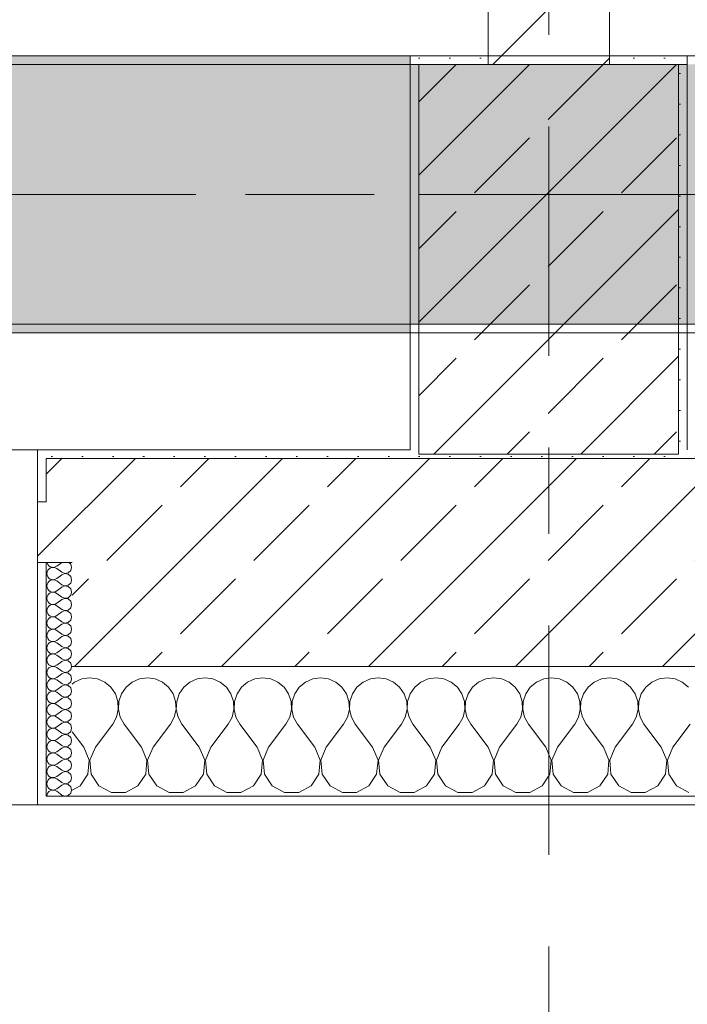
# Model space of a CAD drawing. Header units: metres. Extents: x -3.6 to 84.5, y -11 to 16.8.
# Tile 128 of 225: x 35.9 to 36.7, y -0.4 to 0.8. Entities that reach past the tile are written whole.
import ezdxf

# ---------------------------------------------------------------- set-up
doc = ezdxf.new("R2010")
doc.units = ezdxf.units.M
doc.header["$MEASUREMENT"] = 0
for name, pattern in [('Achse', [0.2, 0.1, -0.05, 0, -0.05]), ('Strichlinie doppelt', [0.546806, 0.264583, -0.105833, 0.070556, -0.105833]), ('Wipeout_Contour', [1, 0, -1])]:
    doc.linetypes.add(name, pattern=pattern)
for name, color, linetype in [('451 - Universal.Achsen Raster', 7, 'Continuous'), ('604 - Struktur.Wand Aussen', 7, 'Continuous'), ('605 - Struktur.Wand Innen', 7, 'Continuous'), ('607 - Struktur.Stütze', 7, 'Continuous'), ('608 - Struktur.Träger', 7, 'Continuous')]:
    doc.layers.add(name, color=color, linetype=linetype)
pattern_1 = [(45, (0, 0), (-0.08485281, 0.08485281), []), (45, (-0.04243, 0.04243), (-0.08485281, 0.08485281), [0.09, -0.03])]
pattern_2 = [(45, (0, 0), (-0.01767767, 0.01767767), [0, -0.025])]
pattern_3 = [(0, (0, 0), (0, 0.08660254), [0, -0.05]), (0, (0.025, 0.0433), (0, 0.08660254), [0, -0.05])]

# ---------------------------------------------------------------- blocks, each defined once
blk = doc.blocks.new('*X89')
at = {"layer": '604 - Struktur.Wand Aussen', "color": 7, "linetype": 'Continuous', "lineweight": 5}
for p, q in [((35.9909, -0.0096), (35.9825, -0.0133)), ((36, -0.0083), (35.9909, -0.0096)), ((36.0091, -0.0096), (36, -0.0083)), ((36.0175, -0.0133), (36.0091, -0.0096)), ((36.0576, -0.0096), (36.0491, -0.0133)), ((36.0667, -0.0083), (36.0576, -0.0096)), ((36.0758, -0.0096), (36.0667, -0.0083)), ((36.0842, -0.0133), (36.0758, -0.0096)), ((36.1242, -0.0096), (36.1158, -0.0133)), ((36.1333, -0.0083), (36.1242, -0.0096)), ((36.1424, -0.0096), (36.1333, -0.0083)), ((36.1509, -0.0133), (36.1424, -0.0096)), ((36.1909, -0.0096), (36.1825, -0.0133)), ((36.2, -0.0083), (36.1909, -0.0096)), ((36.2091, -0.0096), (36.2, -0.0083)), ((36.2175, -0.0133), (36.2091, -0.0096)), ((36.2576, -0.0096), (36.2491, -0.0133)), ((36.2667, -0.0083), (36.2576, -0.0096)), ((36.2758, -0.0096), (36.2667, -0.0083)), ((36.2842, -0.0133), (36.2758, -0.0096)), ((36.3242, -0.0096), (36.3158, -0.0133)), ((36.3333, -0.0083), (36.3242, -0.0096)), ((36.3424, -0.0096), (36.3333, -0.0083)), ((36.3509, -0.0133), (36.3424, -0.0096)), ((36.3909, -0.0096), (36.3825, -0.0133)), ((36.4, -0.0083), (36.3909, -0.0096)), ((36.4091, -0.0096), (36.4, -0.0083)), ((36.4175, -0.0133), (36.4091, -0.0096)), ((36.4576, -0.0096), (36.4491, -0.0133)), ((36.4667, -0.0083), (36.4576, -0.0096)), ((36.4758, -0.0096), (36.4667, -0.0083)), ((36.4842, -0.0133), (36.4758, -0.0096)), ((36.5242, -0.0096), (36.5158, -0.0133)), ((36.5333, -0.0083), (36.5242, -0.0096)), ((36.5424, -0.0096), (36.5333, -0.0083)), ((36.5509, -0.0133), (36.5424, -0.0096)), ((36.5909, -0.0096), (36.5825, -0.0133)), ((36.6, -0.0083), (36.5909, -0.0096)), ((36.6091, -0.0096), (36.6, -0.0083)), ((36.6175, -0.0133), (36.6091, -0.0096)), ((36.6576, -0.0096), (36.6491, -0.0133)), ((36.6667, -0.0083), (36.6576, -0.0096)), ((36.6758, -0.0096), (36.6667, -0.0083)), ((36.6842, -0.0133), (36.6758, -0.0096)), ((35.9825, -0.0133), (35.98, -0.0154)), ((36.0246, -0.0192), (36.0175, -0.0133)), ((36.0298, -0.0268), (36.0246, -0.0192)), ((36.0421, -0.0192), (36.0369, -0.0268)), ((36.0491, -0.0133), (36.0421, -0.0192)), ((36.0913, -0.0192), (36.0842, -0.0133)), ((36.0965, -0.0268), (36.0913, -0.0192)), ((36.1087, -0.0192), (36.1035, -0.0268)), ((36.1158, -0.0133), (36.1087, -0.0192)), ((36.1579, -0.0192), (36.1509, -0.0133)), ((36.1631, -0.0268), (36.1579, -0.0192)), ((36.1754, -0.0192), (36.1702, -0.0268)), ((36.1825, -0.0133), (36.1754, -0.0192)), ((36.2246, -0.0192), (36.2175, -0.0133)), ((36.2298, -0.0268), (36.2246, -0.0192)), ((36.2421, -0.0192), (36.2369, -0.0268)), ((36.2491, -0.0133), (36.2421, -0.0192)), ((36.2913, -0.0192), (36.2842, -0.0133)), ((36.2965, -0.0268), (36.2913, -0.0192)), ((36.3087, -0.0192), (36.3035, -0.0268)), ((36.3158, -0.0133), (36.3087, -0.0192)), ((36.3579, -0.0192), (36.3509, -0.0133)), ((36.3631, -0.0268), (36.3579, -0.0192)), ((36.3754, -0.0192), (36.3702, -0.0268)), ((36.3825, -0.0133), (36.3754, -0.0192)), ((36.4246, -0.0192), (36.4175, -0.0133)), ((36.4298, -0.0268), (36.4246, -0.0192)), ((36.4421, -0.0192), (36.4369, -0.0268)), ((36.4491, -0.0133), (36.4421, -0.0192)), ((36.4913, -0.0192), (36.4842, -0.0133)), ((36.4965, -0.0268), (36.4913, -0.0192)), ((36.5087, -0.0192), (36.5035, -0.0268)), ((36.5158, -0.0133), (36.5087, -0.0192)), ((36.5579, -0.0192), (36.5509, -0.0133)), ((36.5631, -0.0268), (36.5579, -0.0192)), ((36.5754, -0.0192), (36.5702, -0.0268)), ((36.5825, -0.0133), (36.5754, -0.0192)), ((36.6246, -0.0192), (36.6175, -0.0133)), ((36.6298, -0.0268), (36.6246, -0.0192)), ((36.6421, -0.0192), (36.6369, -0.0268)), ((36.6491, -0.0133), (36.6421, -0.0192)), ((36.6913, -0.0192), (36.6842, -0.0133)), ((36.0328, -0.0355), (36.0298, -0.0268)), ((36.0369, -0.0268), (36.0339, -0.0355)), ((36.0994, -0.0355), (36.0965, -0.0268)), ((36.1035, -0.0268), (36.1006, -0.0355)), ((36.1661, -0.0355), (36.1631, -0.0268)), ((36.1702, -0.0268), (36.1672, -0.0355)), ((36.2328, -0.0355), (36.2298, -0.0268)), ((36.2369, -0.0268), (36.2339, -0.0355)), ((36.2994, -0.0355), (36.2965, -0.0268)), ((36.3035, -0.0268), (36.3006, -0.0355)), ((36.3661, -0.0355), (36.3631, -0.0268)), ((36.3702, -0.0268), (36.3672, -0.0355)), ((36.4328, -0.0355), (36.4298, -0.0268)), ((36.4369, -0.0268), (36.4339, -0.0355)), ((36.4994, -0.0355), (36.4965, -0.0268)), ((36.5035, -0.0268), (36.5006, -0.0355)), ((36.5661, -0.0355), (36.5631, -0.0268)), ((36.5702, -0.0268), (36.5672, -0.0355)), ((36.6328, -0.0355), (36.6298, -0.0268)), ((36.6369, -0.0268), (36.6339, -0.0355)), ((36.0311, -0.0536), (36.0332, -0.0447)), ((36.0332, -0.0447), (36.0328, -0.0355)), ((36.0339, -0.0355), (36.0335, -0.0447)), ((36.0335, -0.0447), (36.0355, -0.0536)), ((36.0978, -0.0536), (36.0999, -0.0447)), ((36.0999, -0.0447), (36.0994, -0.0355)), ((36.1006, -0.0355), (36.1001, -0.0447)), ((36.1001, -0.0447), (36.1022, -0.0536)), ((36.1645, -0.0536), (36.1665, -0.0447)), ((36.1665, -0.0447), (36.1661, -0.0355)), ((36.1672, -0.0355), (36.1668, -0.0447)), ((36.1668, -0.0447), (36.1689, -0.0536)), ((36.2311, -0.0536), (36.2332, -0.0447)), ((36.2332, -0.0447), (36.2328, -0.0355)), ((36.2339, -0.0355), (36.2335, -0.0447)), ((36.2335, -0.0447), (36.2355, -0.0536)), ((36.2978, -0.0536), (36.2999, -0.0447)), ((36.2999, -0.0447), (36.2994, -0.0355)), ((36.3006, -0.0355), (36.3001, -0.0447)), ((36.3001, -0.0447), (36.3022, -0.0536)), ((36.3645, -0.0536), (36.3665, -0.0447)), ((36.3665, -0.0447), (36.3661, -0.0355)), ((36.3672, -0.0355), (36.3668, -0.0447)), ((36.3668, -0.0447), (36.3689, -0.0536)), ((36.4311, -0.0536), (36.4332, -0.0447)), ((36.4332, -0.0447), (36.4328, -0.0355)), ((36.4339, -0.0355), (36.4335, -0.0447)), ((36.4335, -0.0447), (36.4355, -0.0536)), ((36.4978, -0.0536), (36.4999, -0.0447)), ((36.4999, -0.0447), (36.4994, -0.0355)), ((36.5006, -0.0355), (36.5001, -0.0447)), ((36.5001, -0.0447), (36.5022, -0.0536)), ((36.5645, -0.0536), (36.5665, -0.0447)), ((36.5665, -0.0447), (36.5661, -0.0355)), ((36.5672, -0.0355), (36.5668, -0.0447)), ((36.5668, -0.0447), (36.5689, -0.0536)), ((36.6311, -0.0536), (36.6332, -0.0447)), ((36.6332, -0.0447), (36.6328, -0.0355)), ((36.6339, -0.0355), (36.6335, -0.0447)), ((36.6335, -0.0447), (36.6355, -0.0536)), ((36.0267, -0.0617), (36.0311, -0.0536)), ((36.0355, -0.0536), (36.04, -0.0617)), ((36.0933, -0.0617), (36.0978, -0.0536)), ((36.1022, -0.0536), (36.1067, -0.0617)), ((36.16, -0.0617), (36.1645, -0.0536)), ((36.1689, -0.0536), (36.1733, -0.0617)), ((36.2267, -0.0617), (36.2311, -0.0536)), ((36.2355, -0.0536), (36.24, -0.0617)), ((36.2933, -0.0617), (36.2978, -0.0536)), ((36.3022, -0.0536), (36.3067, -0.0617)), ((36.36, -0.0617), (36.3645, -0.0536)), ((36.3689, -0.0536), (36.3733, -0.0617)), ((36.4267, -0.0617), (36.4311, -0.0536)), ((36.4355, -0.0536), (36.44, -0.0617)), ((36.4933, -0.0617), (36.4978, -0.0536)), ((36.5022, -0.0536), (36.5067, -0.0617)), ((36.56, -0.0617), (36.5645, -0.0536)), ((36.5689, -0.0536), (36.5733, -0.0617)), ((36.6267, -0.0617), (36.6311, -0.0536)), ((36.6355, -0.0536), (36.64, -0.0617)), ((36.0067, -0.0883), (36.0267, -0.0617)), ((36.06, -0.0883), (36.04, -0.0617)), ((36.0733, -0.0883), (36.0933, -0.0617)), ((36.1267, -0.0883), (36.1067, -0.0617)), ((36.14, -0.0883), (36.16, -0.0617)), ((36.1933, -0.0883), (36.1733, -0.0617)), ((36.2067, -0.0883), (36.2267, -0.0617)), ((36.26, -0.0883), (36.24, -0.0617)), ((36.2733, -0.0883), (36.2933, -0.0617)), ((36.3267, -0.0883), (36.3067, -0.0617)), ((36.34, -0.0883), (36.36, -0.0617)), ((36.3933, -0.0883), (36.3733, -0.0617)), ((36.4067, -0.0883), (36.4267, -0.0617)), ((36.46, -0.0883), (36.44, -0.0617)), ((36.4733, -0.0883), (36.4933, -0.0617)), ((36.5267, -0.0883), (36.5067, -0.0617)), ((36.54, -0.0883), (36.56, -0.0617)), ((36.5933, -0.0883), (36.5733, -0.0617)), ((36.6067, -0.0883), (36.6267, -0.0617)), ((36.66, -0.0883), (36.64, -0.0617)), ((36.6733, -0.0883), (36.6933, -0.0617)), ((35.9933, -0.0883), (35.98, -0.0706)), ((35.9996, -0.1033), (35.9933, -0.0883)), ((36.0067, -0.0883), (36.0004, -0.1033)), ((36.0663, -0.1033), (36.06, -0.0883)), ((36.0733, -0.0883), (36.067, -0.1033)), ((36.133, -0.1033), (36.1267, -0.0883)), ((36.14, -0.0883), (36.1337, -0.1033)), ((36.1996, -0.1033), (36.1933, -0.0883)), ((36.2067, -0.0883), (36.2004, -0.1033)), ((36.2663, -0.1033), (36.26, -0.0883)), ((36.2733, -0.0883), (36.267, -0.1033)), ((36.333, -0.1033), (36.3267, -0.0883)), ((36.34, -0.0883), (36.3337, -0.1033)), ((36.3996, -0.1033), (36.3933, -0.0883)), ((36.4067, -0.0883), (36.4004, -0.1033)), ((36.4663, -0.1033), (36.46, -0.0883)), ((36.4733, -0.0883), (36.467, -0.1033)), ((36.533, -0.1033), (36.5267, -0.0883)), ((36.54, -0.0883), (36.5337, -0.1033)), ((36.5996, -0.1033), (36.5933, -0.0883)), ((36.6067, -0.0883), (36.6004, -0.1033)), ((36.6663, -0.1033), (36.66, -0.0883)), ((36.6733, -0.0883), (36.667, -0.1033)), ((35.9981, -0.1195), (35.9996, -0.1033)), ((36.0004, -0.1033), (36.0019, -0.1195)), ((36.0648, -0.1195), (36.0663, -0.1033)), ((36.067, -0.1033), (36.0686, -0.1195)), ((36.1314, -0.1195), (36.133, -0.1033)), ((36.1337, -0.1033), (36.1352, -0.1195)), ((36.1981, -0.1195), (36.1996, -0.1033)), ((36.2004, -0.1033), (36.2019, -0.1195)), ((36.2648, -0.1195), (36.2663, -0.1033)), ((36.267, -0.1033), (36.2686, -0.1195)), ((36.3314, -0.1195), (36.333, -0.1033)), ((36.3337, -0.1033), (36.3352, -0.1195)), ((36.3981, -0.1195), (36.3996, -0.1033)), ((36.4004, -0.1033), (36.4019, -0.1195)), ((36.4648, -0.1195), (36.4663, -0.1033)), ((36.467, -0.1033), (36.4686, -0.1195)), ((36.5314, -0.1195), (36.533, -0.1033)), ((36.5337, -0.1033), (36.5352, -0.1195)), ((36.5981, -0.1195), (36.5996, -0.1033)), ((36.6004, -0.1033), (36.6019, -0.1195)), ((36.6648, -0.1195), (36.6663, -0.1033)), ((36.667, -0.1033), (36.6686, -0.1195)), ((35.9891, -0.133), (35.9981, -0.1195)), ((36.0019, -0.1195), (36.0109, -0.133)), ((36.0558, -0.133), (36.0648, -0.1195)), ((36.0686, -0.1195), (36.0776, -0.133)), ((36.1224, -0.133), (36.1314, -0.1195)), ((36.1352, -0.1195), (36.1442, -0.133)), ((36.1891, -0.133), (36.1981, -0.1195)), ((36.2019, -0.1195), (36.2109, -0.133)), ((36.2558, -0.133), (36.2648, -0.1195)), ((36.2686, -0.1195), (36.2776, -0.133)), ((36.3224, -0.133), (36.3314, -0.1195)), ((36.3352, -0.1195), (36.3442, -0.133)), ((36.3891, -0.133), (36.3981, -0.1195)), ((36.4019, -0.1195), (36.4109, -0.133)), ((36.4558, -0.133), (36.4648, -0.1195)), ((36.4686, -0.1195), (36.4776, -0.133)), ((36.5224, -0.133), (36.5314, -0.1195)), ((36.5352, -0.1195), (36.5442, -0.133)), ((36.5891, -0.133), (36.5981, -0.1195)), ((36.6019, -0.1195), (36.6109, -0.133)), ((36.6558, -0.133), (36.6648, -0.1195)), ((36.6686, -0.1195), (36.6776, -0.133)), ((35.98, -0.1379), (35.9891, -0.133)), ((36.0109, -0.133), (36.0252, -0.1407)), ((36.0415, -0.1407), (36.0558, -0.133)), ((36.0776, -0.133), (36.0919, -0.1407)), ((36.1081, -0.1407), (36.1224, -0.133)), ((36.1442, -0.133), (36.1585, -0.1407)), ((36.1748, -0.1407), (36.1891, -0.133)), ((36.2109, -0.133), (36.2252, -0.1407)), ((36.2415, -0.1407), (36.2558, -0.133)), ((36.2776, -0.133), (36.2919, -0.1407)), ((36.3081, -0.1407), (36.3224, -0.133)), ((36.3442, -0.133), (36.3585, -0.1407)), ((36.3748, -0.1407), (36.3891, -0.133)), ((36.4109, -0.133), (36.4252, -0.1407)), ((36.4415, -0.1407), (36.4558, -0.133)), ((36.4776, -0.133), (36.4919, -0.1407)), ((36.5081, -0.1407), (36.5224, -0.133)), ((36.5442, -0.133), (36.5585, -0.1407)), ((36.5748, -0.1407), (36.5891, -0.133)), ((36.6109, -0.133), (36.6252, -0.1407)), ((36.6415, -0.1407), (36.6558, -0.133)), ((36.6776, -0.133), (36.6919, -0.1407)), ((36.0252, -0.1407), (36.0415, -0.1407)), ((36.0919, -0.1407), (36.1081, -0.1407)), ((36.1585, -0.1407), (36.1748, -0.1407)), ((36.2252, -0.1407), (36.2415, -0.1407)), ((36.2919, -0.1407), (36.3081, -0.1407)), ((36.3585, -0.1407), (36.3748, -0.1407)), ((36.4252, -0.1407), (36.4415, -0.1407)), ((36.4919, -0.1407), (36.5081, -0.1407)), ((36.5585, -0.1407), (36.5748, -0.1407)), ((36.6252, -0.1407), (36.6415, -0.1407))]:
    blk.add_line(p, q, dxfattribs=at)
blk = doc.blocks.new('*X98')
at = {"layer": '604 - Struktur.Wand Aussen', "color": 7, "linetype": 'Continuous', "lineweight": 5}
for p, q in [((35.951, 0.1141), (35.9507, 0.1121)), ((35.9509, 0.125), (35.951, 0.1245)), ((35.951, 0.1245), (35.9518, 0.1227)), ((35.9518, 0.1159), (35.951, 0.1141)), ((35.9518, 0.1227), (35.953, 0.1212)), ((35.953, 0.1174), (35.9518, 0.1159)), ((35.953, 0.1212), (35.9547, 0.12)), ((35.9547, 0.1185), (35.953, 0.1174)), ((35.9547, 0.12), (35.9565, 0.1194)), ((35.9565, 0.1192), (35.9547, 0.1185)), ((35.9565, 0.1194), (35.9585, 0.1193)), ((35.9585, 0.1193), (35.9565, 0.1192)), ((35.9585, 0.1193), (35.9604, 0.1198)), ((35.9604, 0.1188), (35.9585, 0.1193)), ((35.9604, 0.1198), (35.9621, 0.1207)), ((35.9621, 0.1179), (35.9604, 0.1188)), ((35.9679, 0.125), (35.9621, 0.1207)), ((35.9679, 0.1136), (35.9621, 0.1179)), ((35.9753, 0.1129), (35.9782, 0.1155)), ((35.9782, 0.123), (35.9761, 0.125)), ((35.9793, 0.1193), (35.9782, 0.123)), ((35.9782, 0.1155), (35.9793, 0.1193)), ((35.9507, 0.1121), (35.951, 0.1102)), ((35.951, 0.1102), (35.9518, 0.1084)), ((35.9518, 0.1084), (35.953, 0.1069)), ((35.953, 0.1031), (35.9518, 0.1016)), ((35.953, 0.1069), (35.9547, 0.1058)), ((35.9547, 0.1042), (35.953, 0.1031)), ((35.9547, 0.1058), (35.9565, 0.1051)), ((35.9565, 0.1049), (35.9547, 0.1042)), ((35.9565, 0.1051), (35.9585, 0.105)), ((35.9585, 0.105), (35.9565, 0.1049)), ((35.9585, 0.105), (35.9604, 0.1055)), ((35.9604, 0.1045), (35.9585, 0.105)), ((35.9604, 0.1055), (35.9621, 0.1064)), ((35.9621, 0.1036), (35.9604, 0.1045)), ((35.9679, 0.1107), (35.9621, 0.1064)), ((35.9679, 0.0993), (35.9621, 0.1036)), ((35.9679, 0.1136), (35.9715, 0.1122)), ((35.9715, 0.1121), (35.9679, 0.1107)), ((35.9715, 0.1122), (35.9753, 0.1129)), ((35.9753, 0.1114), (35.9715, 0.1121)), ((35.9782, 0.1088), (35.9753, 0.1114)), ((35.9793, 0.105), (35.9782, 0.1088)), ((35.9782, 0.1012), (35.9793, 0.105)), ((35.951, 0.0998), (35.9507, 0.0979)), ((35.9507, 0.0979), (35.951, 0.0959)), ((35.9518, 0.1016), (35.951, 0.0998)), ((35.951, 0.0959), (35.9518, 0.0941)), ((35.9518, 0.0941), (35.953, 0.0926)), ((35.953, 0.0926), (35.9547, 0.0915)), ((35.9547, 0.0915), (35.9565, 0.0908)), ((35.9585, 0.0907), (35.9604, 0.0912)), ((35.9604, 0.0912), (35.9621, 0.0921)), ((35.9679, 0.0964), (35.9621, 0.0921)), ((35.9679, 0.0993), (35.9715, 0.0979)), ((35.9715, 0.0978), (35.9679, 0.0964)), ((35.9715, 0.0979), (35.9753, 0.0986)), ((35.9753, 0.0971), (35.9715, 0.0978)), ((35.9753, 0.0986), (35.9782, 0.1012)), ((35.9782, 0.0945), (35.9753, 0.0971)), ((35.9793, 0.0907), (35.9782, 0.0945)), ((35.951, 0.0855), (35.9507, 0.0836)), ((35.9507, 0.0836), (35.951, 0.0816)), ((35.9518, 0.0873), (35.951, 0.0855)), ((35.951, 0.0816), (35.9518, 0.0798)), ((35.953, 0.0888), (35.9518, 0.0873)), ((35.9518, 0.0798), (35.953, 0.0783)), ((35.9547, 0.09), (35.953, 0.0888)), ((35.9565, 0.0906), (35.9547, 0.09)), ((35.9565, 0.0908), (35.9585, 0.0907)), ((35.9585, 0.0907), (35.9565, 0.0906)), ((35.9604, 0.0902), (35.9585, 0.0907)), ((35.9621, 0.0893), (35.9604, 0.0902)), ((35.9679, 0.085), (35.9621, 0.0893)), ((35.9679, 0.0821), (35.9621, 0.0779)), ((35.9679, 0.085), (35.9715, 0.0836)), ((35.9715, 0.0835), (35.9679, 0.0821)), ((35.9715, 0.0836), (35.9753, 0.0843)), ((35.9753, 0.0828), (35.9715, 0.0835)), ((35.9753, 0.0843), (35.9782, 0.087)), ((35.9782, 0.0802), (35.9753, 0.0828)), ((35.9782, 0.087), (35.9793, 0.0907)), ((35.9793, 0.0764), (35.9782, 0.0802)), ((35.951, 0.0712), (35.9507, 0.0693)), ((35.9507, 0.0693), (35.951, 0.0673)), ((35.9518, 0.073), (35.951, 0.0712)), ((35.953, 0.0746), (35.9518, 0.073)), ((35.953, 0.0783), (35.9547, 0.0772)), ((35.9547, 0.0757), (35.953, 0.0746)), ((35.9547, 0.0772), (35.9565, 0.0766)), ((35.9565, 0.0763), (35.9547, 0.0757)), ((35.9565, 0.0766), (35.9585, 0.0765)), ((35.9585, 0.0764), (35.9565, 0.0763)), ((35.9585, 0.0765), (35.9604, 0.0769)), ((35.9604, 0.076), (35.9585, 0.0764)), ((35.9604, 0.0769), (35.9621, 0.0779)), ((35.9621, 0.075), (35.9604, 0.076)), ((35.9679, 0.0707), (35.9621, 0.075)), ((35.9679, 0.0707), (35.9715, 0.0693)), ((35.9715, 0.0693), (35.9679, 0.0679)), ((35.9715, 0.0693), (35.9753, 0.07)), ((35.9753, 0.0685), (35.9715, 0.0693)), ((35.9753, 0.07), (35.9782, 0.0727)), ((35.9782, 0.0659), (35.9753, 0.0685)), ((35.9782, 0.0727), (35.9793, 0.0764)), ((35.951, 0.057), (35.9507, 0.055)), ((35.951, 0.0673), (35.9518, 0.0655)), ((35.9518, 0.0588), (35.951, 0.057)), ((35.9518, 0.0655), (35.953, 0.064)), ((35.953, 0.0603), (35.9518, 0.0588)), ((35.953, 0.064), (35.9547, 0.0629)), ((35.9547, 0.0614), (35.953, 0.0603)), ((35.9547, 0.0629), (35.9565, 0.0623)), ((35.9565, 0.062), (35.9547, 0.0614)), ((35.9565, 0.0623), (35.9585, 0.0622)), ((35.9585, 0.0621), (35.9565, 0.062)), ((35.9585, 0.0622), (35.9604, 0.0626)), ((35.9604, 0.0617), (35.9585, 0.0621)), ((35.9604, 0.0626), (35.9621, 0.0636)), ((35.9621, 0.0607), (35.9604, 0.0617)), ((35.9679, 0.0679), (35.9621, 0.0636)), ((35.9679, 0.0564), (35.9621, 0.0607)), ((35.9753, 0.0558), (35.9782, 0.0584)), ((35.9793, 0.0621), (35.9782, 0.0659)), ((35.9782, 0.0584), (35.9793, 0.0621)), ((35.9507, 0.055), (35.951, 0.053)), ((35.951, 0.053), (35.9518, 0.0512)), ((35.9518, 0.0512), (35.953, 0.0497)), ((35.953, 0.046), (35.9518, 0.0445)), ((35.953, 0.0497), (35.9547, 0.0486)), ((35.9547, 0.0471), (35.953, 0.046)), ((35.9547, 0.0486), (35.9565, 0.048)), ((35.9565, 0.0477), (35.9547, 0.0471)), ((35.9565, 0.048), (35.9585, 0.0479)), ((35.9585, 0.0478), (35.9565, 0.0477)), ((35.9585, 0.0479), (35.9604, 0.0483)), ((35.9604, 0.0474), (35.9585, 0.0478)), ((35.9604, 0.0483), (35.9621, 0.0493)), ((35.9621, 0.0464), (35.9604, 0.0474)), ((35.9679, 0.0536), (35.9621, 0.0493)), ((35.9679, 0.0421), (35.9621, 0.0464)), ((35.9679, 0.0564), (35.9715, 0.055)), ((35.9715, 0.055), (35.9679, 0.0536)), ((35.9715, 0.055), (35.9753, 0.0558)), ((35.9753, 0.0542), (35.9715, 0.055)), ((35.9782, 0.0516), (35.9753, 0.0542)), ((35.9793, 0.0479), (35.9782, 0.0516)), ((35.9782, 0.0441), (35.9793, 0.0479)), ((35.951, 0.0427), (35.9507, 0.0407)), ((35.9507, 0.0407), (35.951, 0.0388)), ((35.9518, 0.0445), (35.951, 0.0427)), ((35.951, 0.0388), (35.9518, 0.037)), ((35.9518, 0.037), (35.953, 0.0354)), ((35.953, 0.0354), (35.9547, 0.0343)), ((35.9547, 0.0343), (35.9565, 0.0337)), ((35.9604, 0.034), (35.9621, 0.035)), ((35.9679, 0.0393), (35.9621, 0.035)), ((35.9679, 0.0421), (35.9715, 0.0407)), ((35.9715, 0.0407), (35.9679, 0.0393)), ((35.9715, 0.0407), (35.9753, 0.0415)), ((35.9753, 0.04), (35.9715, 0.0407)), ((35.9753, 0.0415), (35.9782, 0.0441)), ((35.9782, 0.0373), (35.9753, 0.04)), ((35.9793, 0.0336), (35.9782, 0.0373)), ((35.951, 0.0284), (35.9507, 0.0264)), ((35.9507, 0.0264), (35.951, 0.0245)), ((35.9518, 0.0302), (35.951, 0.0284)), ((35.951, 0.0245), (35.9518, 0.0227)), ((35.953, 0.0317), (35.9518, 0.0302)), ((35.9547, 0.0328), (35.953, 0.0317)), ((35.9565, 0.0334), (35.9547, 0.0328)), ((35.9565, 0.0337), (35.9585, 0.0336)), ((35.9585, 0.0335), (35.9565, 0.0334)), ((35.9585, 0.0336), (35.9604, 0.034)), ((35.9604, 0.0331), (35.9585, 0.0335)), ((35.9621, 0.0321), (35.9604, 0.0331)), ((35.9679, 0.0279), (35.9621, 0.0321)), ((35.9679, 0.025), (35.9621, 0.0207)), ((35.9679, 0.0279), (35.9715, 0.0265)), ((35.9715, 0.0264), (35.9679, 0.025)), ((35.9715, 0.0265), (35.9753, 0.0272)), ((35.9753, 0.0257), (35.9715, 0.0264)), ((35.9753, 0.0272), (35.9782, 0.0298)), ((35.9782, 0.023), (35.9753, 0.0257)), ((35.9782, 0.0298), (35.9793, 0.0336)), ((35.9793, 0.0193), (35.9782, 0.023)), ((35.951, 0.0141), (35.9507, 0.0121)), ((35.9507, 0.0121), (35.951, 0.0102)), ((35.9518, 0.0159), (35.951, 0.0141)), ((35.9518, 0.0227), (35.953, 0.0212)), ((35.953, 0.0174), (35.9518, 0.0159)), ((35.953, 0.0212), (35.9547, 0.02)), ((35.9547, 0.0185), (35.953, 0.0174)), ((35.9547, 0.02), (35.9565, 0.0194)), ((35.9565, 0.0192), (35.9547, 0.0185)), ((35.9565, 0.0194), (35.9585, 0.0193)), ((35.9585, 0.0193), (35.9565, 0.0192)), ((35.9585, 0.0193), (35.9604, 0.0198)), ((35.9604, 0.0188), (35.9585, 0.0193)), ((35.9604, 0.0198), (35.9621, 0.0207)), ((35.9621, 0.0179), (35.9604, 0.0188)), ((35.9679, 0.0136), (35.9621, 0.0179)), ((35.9679, 0.0136), (35.9715, 0.0122)), ((35.9715, 0.0121), (35.9679, 0.0107)), ((35.9715, 0.0122), (35.9753, 0.0129)), ((35.9753, 0.0114), (35.9715, 0.0121)), ((35.9753, 0.0129), (35.9782, 0.0155)), ((35.9782, 0.0088), (35.9753, 0.0114)), ((35.9782, 0.0155), (35.9793, 0.0193)), ((35.951, 0.0102), (35.9518, 0.0084)), ((35.9518, 0.0016), (35.951, -0.0002)), ((35.9518, 0.0084), (35.953, 0.0069)), ((35.953, 0.0031), (35.9518, 0.0016)), ((35.953, 0.0069), (35.9547, 0.0058)), ((35.9547, 0.0042), (35.953, 0.0031)), ((35.9547, 0.0058), (35.9565, 0.0051)), ((35.9565, 0.0049), (35.9547, 0.0042)), ((35.9565, 0.0051), (35.9585, 0.005)), ((35.9585, 0.005), (35.9565, 0.0049)), ((35.9585, 0.005), (35.9604, 0.0055)), ((35.9604, 0.0045), (35.9585, 0.005)), ((35.9604, 0.0055), (35.9621, 0.0064)), ((35.9621, 0.0036), (35.9604, 0.0045)), ((35.9679, 0.0107), (35.9621, 0.0064)), ((35.9679, -0.0007), (35.9621, 0.0036)), ((35.9753, -0.0014), (35.9782, 0.0012)), ((35.9793, 0.005), (35.9782, 0.0088)), ((35.9782, 0.0012), (35.9793, 0.005)), ((35.951, -0.0002), (35.9507, -0.0021)), ((35.9507, -0.0021), (35.951, -0.0041)), ((35.951, -0.0041), (35.9518, -0.0059)), ((35.9518, -0.0059), (35.953, -0.0074)), ((35.953, -0.0112), (35.9518, -0.0127)), ((35.953, -0.0074), (35.9547, -0.0085)), ((35.9547, -0.01), (35.953, -0.0112)), ((35.9547, -0.0085), (35.9565, -0.0092)), ((35.9565, -0.0094), (35.9547, -0.01)), ((35.9565, -0.0092), (35.9585, -0.0093)), ((35.9585, -0.0093), (35.9565, -0.0094)), ((35.9585, -0.0093), (35.9604, -0.0088)), ((35.9604, -0.0098), (35.9585, -0.0093)), ((35.9604, -0.0088), (35.9621, -0.0079)), ((35.9621, -0.0107), (35.9604, -0.0098)), ((35.9679, -0.0036), (35.9621, -0.0079)), ((35.9679, -0.015), (35.9621, -0.0107)), ((35.9679, -0.0007), (35.9715, -0.0021)), ((35.9715, -0.0022), (35.9679, -0.0036)), ((35.9715, -0.0021), (35.9753, -0.0014)), ((35.9753, -0.0029), (35.9715, -0.0022)), ((35.9782, -0.0055), (35.9753, -0.0029)), ((35.9793, -0.0093), (35.9782, -0.0055)), ((35.9782, -0.013), (35.9793, -0.0093)), ((35.951, -0.0145), (35.9507, -0.0164)), ((35.9507, -0.0164), (35.951, -0.0184)), ((35.9518, -0.0127), (35.951, -0.0145)), ((35.951, -0.0184), (35.9518, -0.0202)), ((35.9518, -0.0202), (35.953, -0.0217)), ((35.953, -0.0217), (35.9547, -0.0228)), ((35.9604, -0.0231), (35.9621, -0.0221)), ((35.9679, -0.0179), (35.9621, -0.0221)), ((35.9679, -0.015), (35.9715, -0.0164)), ((35.9715, -0.0165), (35.9679, -0.0179)), ((35.9715, -0.0164), (35.9753, -0.0157)), ((35.9753, -0.0172), (35.9715, -0.0165)), ((35.9753, -0.0157), (35.9782, -0.013)), ((35.9782, -0.0198), (35.9753, -0.0172)), ((35.9793, -0.0236), (35.9782, -0.0198)), ((35.951, -0.0288), (35.9507, -0.0307)), ((35.9507, -0.0307), (35.951, -0.0327)), ((35.9518, -0.027), (35.951, -0.0288)), ((35.951, -0.0327), (35.9518, -0.0345)), ((35.953, -0.0254), (35.9518, -0.027)), ((35.9547, -0.0243), (35.953, -0.0254)), ((35.9547, -0.0228), (35.9565, -0.0234)), ((35.9565, -0.0237), (35.9547, -0.0243)), ((35.9565, -0.0234), (35.9585, -0.0235)), ((35.9585, -0.0236), (35.9565, -0.0237)), ((35.9585, -0.0235), (35.9604, -0.0231)), ((35.9604, -0.024), (35.9585, -0.0236)), ((35.9621, -0.025), (35.9604, -0.024)), ((35.9679, -0.0293), (35.9621, -0.025)), ((35.9679, -0.0321), (35.9621, -0.0364)), ((35.9679, -0.0293), (35.9715, -0.0307)), ((35.9715, -0.0307), (35.9679, -0.0321)), ((35.9715, -0.0307), (35.9753, -0.03)), ((35.9753, -0.0315), (35.9715, -0.0307)), ((35.9753, -0.03), (35.9782, -0.0273)), ((35.9782, -0.0341), (35.9753, -0.0315)), ((35.9782, -0.0273), (35.9793, -0.0236)), ((35.9793, -0.0379), (35.9782, -0.0341)), ((35.951, -0.043), (35.9507, -0.045)), ((35.9507, -0.045), (35.951, -0.047)), ((35.9518, -0.0412), (35.951, -0.043)), ((35.9518, -0.0345), (35.953, -0.036)), ((35.953, -0.0397), (35.9518, -0.0412)), ((35.953, -0.036), (35.9547, -0.0371)), ((35.9547, -0.0386), (35.953, -0.0397)), ((35.9547, -0.0371), (35.9565, -0.0377)), ((35.9565, -0.038), (35.9547, -0.0386)), ((35.9565, -0.0377), (35.9585, -0.0378)), ((35.9585, -0.0379), (35.9565, -0.038)), ((35.9585, -0.0378), (35.9604, -0.0374)), ((35.9604, -0.0383), (35.9585, -0.0379)), ((35.9604, -0.0374), (35.9621, -0.0364)), ((35.9621, -0.0393), (35.9604, -0.0383)), ((35.9679, -0.0436), (35.9621, -0.0393)), ((35.9679, -0.0436), (35.9715, -0.045)), ((35.9715, -0.045), (35.9679, -0.0464)), ((35.9715, -0.045), (35.9753, -0.0442)), ((35.9753, -0.0458), (35.9715, -0.045)), ((35.9753, -0.0442), (35.9782, -0.0416)), ((35.9782, -0.0416), (35.9793, -0.0379)), ((35.951, -0.047), (35.9518, -0.0488)), ((35.9518, -0.0555), (35.951, -0.0573)), ((35.9518, -0.0488), (35.953, -0.0503)), ((35.953, -0.054), (35.9518, -0.0555)), ((35.953, -0.0503), (35.9547, -0.0514)), ((35.9547, -0.0529), (35.953, -0.054)), ((35.9547, -0.0514), (35.9565, -0.052)), ((35.9565, -0.0523), (35.9547, -0.0529)), ((35.9565, -0.052), (35.9585, -0.0521)), ((35.9585, -0.0522), (35.9565, -0.0523)), ((35.9585, -0.0521), (35.9604, -0.0517)), ((35.9604, -0.0526), (35.9585, -0.0522)), ((35.9604, -0.0517), (35.9621, -0.0507)), ((35.9621, -0.0536), (35.9604, -0.0526)), ((35.9679, -0.0464), (35.9621, -0.0507)), ((35.9679, -0.0579), (35.9621, -0.0536)), ((35.9782, -0.0484), (35.9753, -0.0458)), ((35.9753, -0.0585), (35.9782, -0.0559)), ((35.9793, -0.0521), (35.9782, -0.0484)), ((35.9782, -0.0559), (35.9793, -0.0521)), ((35.951, -0.0573), (35.9507, -0.0593)), ((35.9507, -0.0593), (35.951, -0.0612)), ((35.951, -0.0612), (35.9518, -0.063)), ((35.9518, -0.063), (35.953, -0.0646)), ((35.953, -0.0646), (35.9547, -0.0657)), ((35.9547, -0.0672), (35.953, -0.0683)), ((35.9547, -0.0657), (35.9565, -0.0663)), ((35.9565, -0.0666), (35.9547, -0.0672)), ((35.9565, -0.0663), (35.9585, -0.0664)), ((35.9585, -0.0665), (35.9565, -0.0666)), ((35.9585, -0.0664), (35.9604, -0.066)), ((35.9604, -0.0669), (35.9585, -0.0665)), ((35.9604, -0.066), (35.9621, -0.065)), ((35.9621, -0.0679), (35.9604, -0.0669)), ((35.9679, -0.0607), (35.9621, -0.065)), ((35.9679, -0.0721), (35.9621, -0.0679)), ((35.9679, -0.0579), (35.9715, -0.0593)), ((35.9715, -0.0593), (35.9679, -0.0607)), ((35.9715, -0.0593), (35.9753, -0.0585)), ((35.9753, -0.06), (35.9715, -0.0593)), ((35.9782, -0.0627), (35.9753, -0.06)), ((35.9793, -0.0664), (35.9782, -0.0627)), ((35.9782, -0.0702), (35.9793, -0.0664)), ((35.951, -0.0716), (35.9507, -0.0736)), ((35.9507, -0.0736), (35.951, -0.0755)), ((35.9518, -0.0698), (35.951, -0.0716)), ((35.951, -0.0755), (35.9518, -0.0773)), ((35.953, -0.0683), (35.9518, -0.0698)), ((35.9518, -0.0773), (35.953, -0.0788)), ((35.953, -0.0788), (35.9547, -0.08)), ((35.9604, -0.0802), (35.9621, -0.0793)), ((35.9679, -0.075), (35.9621, -0.0793)), ((35.9679, -0.0721), (35.9715, -0.0735)), ((35.9715, -0.0736), (35.9679, -0.075)), ((35.9715, -0.0735), (35.9753, -0.0728)), ((35.9753, -0.0743), (35.9715, -0.0736)), ((35.9753, -0.0728), (35.9782, -0.0702)), ((35.9782, -0.077), (35.9753, -0.0743)), ((35.9793, -0.0807), (35.9782, -0.077)), ((35.951, -0.0859), (35.9507, -0.0879)), ((35.9507, -0.0879), (35.951, -0.0898)), ((35.9518, -0.0841), (35.951, -0.0859)), ((35.951, -0.0898), (35.9518, -0.0916)), ((35.953, -0.0826), (35.9518, -0.0841)), ((35.9547, -0.0815), (35.953, -0.0826)), ((35.9547, -0.08), (35.9565, -0.0806)), ((35.9565, -0.0808), (35.9547, -0.0815)), ((35.9565, -0.0806), (35.9585, -0.0807)), ((35.9585, -0.0807), (35.9565, -0.0808)), ((35.9585, -0.0807), (35.9604, -0.0802)), ((35.9604, -0.0812), (35.9585, -0.0807)), ((35.9621, -0.0821), (35.9604, -0.0812)), ((35.9679, -0.0864), (35.9621, -0.0821)), ((35.9679, -0.0893), (35.9621, -0.0936)), ((35.9679, -0.0864), (35.9715, -0.0878)), ((35.9715, -0.0879), (35.9679, -0.0893)), ((35.9715, -0.0878), (35.9753, -0.0871)), ((35.9753, -0.0886), (35.9715, -0.0879)), ((35.9753, -0.0871), (35.9782, -0.0845)), ((35.9782, -0.0912), (35.9753, -0.0886)), ((35.9782, -0.0845), (35.9793, -0.0807)), ((35.951, -0.1002), (35.9507, -0.1021)), ((35.9507, -0.1021), (35.951, -0.1041)), ((35.9518, -0.0984), (35.951, -0.1002)), ((35.9518, -0.0916), (35.953, -0.0931)), ((35.953, -0.0969), (35.9518, -0.0984)), ((35.953, -0.0931), (35.9547, -0.0942)), ((35.9547, -0.0958), (35.953, -0.0969)), ((35.9547, -0.0942), (35.9565, -0.0949)), ((35.9565, -0.0951), (35.9547, -0.0958)), ((35.9565, -0.0949), (35.9585, -0.095)), ((35.9585, -0.095), (35.9565, -0.0951)), ((35.9585, -0.095), (35.9604, -0.0945)), ((35.9604, -0.0955), (35.9585, -0.095)), ((35.9604, -0.0945), (35.9621, -0.0936)), ((35.9621, -0.0964), (35.9604, -0.0955)), ((35.9679, -0.1007), (35.9621, -0.0964)), ((35.9679, -0.1007), (35.9715, -0.1021)), ((35.9715, -0.1022), (35.9679, -0.1036)), ((35.9715, -0.1021), (35.9753, -0.1014)), ((35.9753, -0.1029), (35.9715, -0.1022)), ((35.9753, -0.1014), (35.9782, -0.0988)), ((35.9793, -0.095), (35.9782, -0.0912)), ((35.9782, -0.0988), (35.9793, -0.095)), ((35.951, -0.1041), (35.9518, -0.1059)), ((35.9518, -0.1127), (35.951, -0.1145)), ((35.9518, -0.1059), (35.953, -0.1074)), ((35.953, -0.1112), (35.9518, -0.1127)), ((35.953, -0.1074), (35.9547, -0.1085)), ((35.9547, -0.11), (35.953, -0.1112)), ((35.9547, -0.1085), (35.9565, -0.1092)), ((35.9565, -0.1094), (35.9547, -0.11)), ((35.9565, -0.1092), (35.9585, -0.1093)), ((35.9585, -0.1093), (35.9565, -0.1094)), ((35.9585, -0.1093), (35.9604, -0.1088)), ((35.9604, -0.1098), (35.9585, -0.1093)), ((35.9604, -0.1088), (35.9621, -0.1079)), ((35.9621, -0.1107), (35.9604, -0.1098)), ((35.9679, -0.1036), (35.9621, -0.1079)), ((35.9679, -0.115), (35.9621, -0.1107)), ((35.9782, -0.1055), (35.9753, -0.1029)), ((35.9753, -0.1157), (35.9782, -0.113)), ((35.9793, -0.1093), (35.9782, -0.1055)), ((35.9782, -0.113), (35.9793, -0.1093)), ((35.951, -0.1145), (35.9507, -0.1164)), ((35.9507, -0.1164), (35.951, -0.1184)), ((35.951, -0.1184), (35.9518, -0.1202)), ((35.9518, -0.1202), (35.953, -0.1217)), ((35.953, -0.1217), (35.9547, -0.1228)), ((35.9547, -0.1243), (35.953, -0.1254)), ((35.9547, -0.1228), (35.9565, -0.1234)), ((35.9565, -0.1237), (35.9547, -0.1243)), ((35.9565, -0.1234), (35.9585, -0.1235)), ((35.9585, -0.1236), (35.9565, -0.1237)), ((35.9585, -0.1235), (35.9604, -0.1231)), ((35.9604, -0.124), (35.9585, -0.1236)), ((35.9604, -0.1231), (35.9621, -0.1221)), ((35.9621, -0.125), (35.9604, -0.124)), ((35.9679, -0.1179), (35.9621, -0.1221)), ((35.9679, -0.1293), (35.9621, -0.125)), ((35.9679, -0.115), (35.9715, -0.1164)), ((35.9715, -0.1165), (35.9679, -0.1179)), ((35.9715, -0.1164), (35.9753, -0.1157)), ((35.9753, -0.1172), (35.9715, -0.1165)), ((35.9782, -0.1198), (35.9753, -0.1172)), ((35.9793, -0.1236), (35.9782, -0.1198)), ((35.9782, -0.1273), (35.9793, -0.1236)), ((35.951, -0.1288), (35.9507, -0.1307)), ((35.9507, -0.1307), (35.951, -0.1327)), ((35.9518, -0.127), (35.951, -0.1288)), ((35.951, -0.1327), (35.9518, -0.1345)), ((35.953, -0.1254), (35.9518, -0.127)), ((35.9518, -0.1345), (35.953, -0.136)), ((35.953, -0.136), (35.9547, -0.1371)), ((35.9604, -0.1374), (35.9621, -0.1364)), ((35.9679, -0.1321), (35.9621, -0.1364)), ((35.9679, -0.1293), (35.9715, -0.1307)), ((35.9715, -0.1307), (35.9679, -0.1321)), ((35.9715, -0.1307), (35.9753, -0.13)), ((35.9753, -0.1315), (35.9715, -0.1307)), ((35.9753, -0.13), (35.9782, -0.1273)), ((35.9782, -0.1341), (35.9753, -0.1315)), ((35.9793, -0.1379), (35.9782, -0.1341)), ((35.951, -0.143), (35.9507, -0.145)), ((35.9518, -0.1412), (35.951, -0.143)), ((35.953, -0.1397), (35.9518, -0.1412)), ((35.9547, -0.1386), (35.953, -0.1397)), ((35.9547, -0.1371), (35.9565, -0.1377)), ((35.9565, -0.138), (35.9547, -0.1386)), ((35.9565, -0.1377), (35.9585, -0.1378)), ((35.9585, -0.1379), (35.9565, -0.138)), ((35.9585, -0.1378), (35.9604, -0.1374)), ((35.9604, -0.1383), (35.9585, -0.1379)), ((35.9621, -0.1393), (35.9604, -0.1383)), ((35.9679, -0.1436), (35.9621, -0.1393)), ((35.9679, -0.1436), (35.9715, -0.145)), ((35.9715, -0.145), (35.9753, -0.1442)), ((35.9753, -0.1442), (35.9782, -0.1416)), ((35.9782, -0.1416), (35.9793, -0.1379))]:
    blk.add_line(p, q, dxfattribs=at)

msp = doc.modelspace()

# ---------------------------------------------------------------- hatches: boundary and pattern name
at = {"layer": '604 - Struktur.Wand Aussen', "linetype": 'Continuous', "lineweight": 0, "true_color": 0x000000}
h = msp.add_hatch(dxfattribs=at)
h.set_pattern_fill('Gips_0001', color=18, style=0, pattern_type=2)
h.set_pattern_definition(pattern_2)
h.paths.add_polyline_path([(35.95, 0.255), (35.94, 0.255), (35.94, 0.195), (35.95, 0.195)])
h = msp.add_hatch(dxfattribs=at)
h.set_pattern_fill('Gips_0001', color=18, style=0, pattern_type=2)
h.set_pattern_definition(pattern_2)
h.paths.add_polyline_path([(35.95, 0.245), (36.37, 0.245), (36.37, 0.255), (35.95, 0.255)])
h = msp.add_hatch(dxfattribs=at)
h.set_pattern_fill('Gips_0001', color=18, style=0, pattern_type=2)
h.set_pattern_definition(pattern_2)
h.paths.add_polyline_path([(36.69, 0.255), (36.69, 0.245), (37.13, 0.245), (37.13, 0.255)])
h = msp.add_hatch(dxfattribs=at)
h.set_pattern_fill('Beton__Stahlbeton_0001', color=18, style=0, pattern_type=2)
h.set_pattern_definition(pattern_1)
h.paths.add_polyline_path([(35.94, 0.125), (35.95, 0.125), (35.98, 0.125), (35.98, 0.005), (37.1, 0.005), (37.1, 0.125), (37.13, 0.125), (37.14, 0.125), (37.14, 0.195), (37.13, 0.195), (37.13, 0.245), (35.95, 0.245), (35.95, 0.195), (35.94, 0.195)])
h = msp.add_hatch(dxfattribs=at)
h.set_pattern_fill('Verputz_0001', color=18, style=0, pattern_type=2)
h.set_pattern_definition(pattern_3)
h.paths.add_polyline_path([(35.95, -0.155), (35.95, 0.125), (35.94, 0.125), (35.94, -0.155)])
h = msp.add_hatch(dxfattribs=at)
h.set_pattern_fill('Verputz_0001', color=18, style=0, pattern_type=2)
h.set_pattern_definition(pattern_3)
h.paths.add_polyline_path([(35.95, -0.155), (37.13, -0.155), (37.13, -0.145), (35.95, -0.145)])
at = {"layer": '607 - Struktur.Stütze', "linetype": 'Continuous', "lineweight": 0, "true_color": 0x000000}
h = msp.add_hatch(dxfattribs=at)
h.set_pattern_fill('Gips_0001', color=18, style=0, pattern_type=2)
h.set_pattern_definition(pattern_2)
h.paths.add_polyline_path([(36.46, 0.71), (36.37, 0.71), (36.37, 0.255), (36.38, 0.255), (36.38, 0.7), (36.46, 0.7)])
h = msp.add_hatch(dxfattribs=at)
h.set_pattern_fill('Gips_0001', color=18, style=0, pattern_type=2)
h.set_pattern_definition(pattern_2)
h.paths.add_polyline_path([(36.6, 0.71), (36.6, 0.7), (36.68, 0.7), (36.68, 0.255), (36.69, 0.255), (36.69, 0.71)])
h = msp.add_hatch(dxfattribs=at)
h.set_pattern_fill('Beton__Stahlbeton_0001', color=18, style=0, pattern_type=2)
h.set_pattern_definition(pattern_1)
h.paths.add_polyline_path([(36.38, 0.25), (36.68, 0.25), (36.68, 0.7), (36.38, 0.7)])
h = msp.add_hatch(dxfattribs=at)
h.set_pattern_fill('Gips_0001', color=18, style=0, pattern_type=2)
h.set_pattern_definition(pattern_2)
h.paths.add_polyline_path([(36.38, 0.255), (36.37, 0.255), (36.37, 0.245), (36.69, 0.245), (36.69, 0.255), (36.68, 0.255), (36.68, 0.25), (36.38, 0.25)])
at = {"layer": '608 - Struktur.Träger', "linetype": 'Continuous', "lineweight": 0, "true_color": 0x000000}
h = msp.add_hatch(dxfattribs=at)
h.set_pattern_fill('Gips_0001', color=18, style=0, pattern_type=2)
h.set_pattern_definition(pattern_2)
h.paths.add_polyline_path([(36.37, 0.71), (33.09, 0.71), (33.09, 0.7), (36.37, 0.7)])
h = msp.add_hatch(dxfattribs=at)
h.set_pattern_fill('Gips_0001', color=18, style=0, pattern_type=2)
h.set_pattern_definition(pattern_2)
h.paths.add_polyline_path([(33.09, 0.4), (33.09, 0.39), (36.37, 0.39), (36.37, 0.4)])

# ---------------------------------------------------------------- linework, layer by layer
at = {"layer": '451 - Universal.Achsen Raster', "color": 160, "linetype": 'Strichlinie doppelt', "lineweight": 9, "true_color": 0x3232ff}
msp.add_line((64.935, 0.55), (-3.175, 0.55), dxfattribs=at)
at = {"layer": '604 - Struktur.Wand Aussen', "color": 7, "linetype": 'Continuous', "lineweight": 13}
for p, q in [((35.94, 0.255), (33.54, 0.255)), ((37.13, 0.245), (35.95, 0.245)), ((35.95, 0.245), (35.95, 0.195)), ((35.94, 0.125), (35.94, 0.195)), ((35.98, 0.005), (37.1, 0.005)), ((33.54, -0.155), (35.94, -0.155))]:
    msp.add_line(p, q, dxfattribs=at)
at = {"layer": '604 - Struktur.Wand Aussen', "color": 7, "linetype": 'Continuous', "lineweight": 5}
for p, q in [((35.94, 0.245), (35.94, 0.255)), ((35.95, 0.255), (35.94, 0.255)), ((35.94, 0.195), (35.94, 0.245)), ((35.95, 0.195), (35.94, 0.195)), ((35.94, 0.005), (35.94, 0.125)), ((35.95, 0.125), (35.94, 0.125)), ((35.98, 0.125), (35.95, 0.125)), ((35.95, 0.125), (35.95, -0.145)), ((35.95, -0.145), (35.95, 0.125)), ((35.94, -0.005), (35.94, 0.005)), ((35.94, -0.145), (35.94, -0.005)), ((35.94, -0.155), (35.94, -0.145)), ((35.98, -0.145), (35.95, -0.145)), ((35.98, -0.145), (37.1, -0.145)), ((35.95, -0.155), (35.94, -0.155))]:
    msp.add_line(p, q, dxfattribs=at)
at = {"layer": '604 - Struktur.Wand Aussen', "color": 7, "linetype": 'Continuous', "lineweight": 5, "flags": 128}
for points in [[(36.37, 0.255), (35.95, 0.255)], [(35.95, -0.155), (37.13, -0.155)]]:
    msp.add_lwpolyline(points, dxfattribs=at)
at = {"layer": '607 - Struktur.Stütze', "color": 7, "linetype": 'Continuous', "lineweight": 5, "flags": 128}
for points in [[(36.46, 0.71), (36.37, 0.71), (36.37, 0.255)], [(36.69, 0.255), (36.69, 0.71), (36.6, 0.71)]]:
    msp.add_lwpolyline(points, dxfattribs=at)
at = {"layer": '607 - Struktur.Stütze', "color": 7, "linetype": 'Continuous', "lineweight": 13, "flags": 128}
msp.add_lwpolyline([(36.38, 0.25), (36.68, 0.25), (36.68, 0.7), (36.38, 0.7)], close=True, dxfattribs=at)
at = {"layer": '608 - Struktur.Träger', "color": 7, "linetype": 'Continuous', "lineweight": 5}
for p, q in [((36.37, 0.71), (33.09, 0.71)), ((36.37, 0.71), (36.37, 0.7)), ((36.37, 0.4), (36.37, 0.39)), ((36.37, 0.39), (33.09, 0.39))]:
    msp.add_line(p, q, dxfattribs=at)
at = {"layer": '608 - Struktur.Träger', "color": 7, "linetype": 'Continuous', "lineweight": 13}
for p, q in [((36.37, 0.7), (33.09, 0.7)), ((0.38, 0.39), (61.88, 0.39))]:
    msp.add_line(p, q, dxfattribs=at)
at = {"layer": '608 - Struktur.Träger', "color": 7, "linetype": 'Achse', "lineweight": 9}
msp.add_line((0.38, 0.55), (61.88, 0.55), dxfattribs=at)
at = {"layer": '608 - Struktur.Träger', "color": 7, "linetype": 'Continuous', "lineweight": 13, "flags": 128}
msp.add_lwpolyline([(54.69, 0.4), (54.37, 0.4), (51.97, 0.4), (51.8, 0.4), (51.09, 0.4), (50.77, 0.4), (47.49, 0.4), (47.17, 0.4), (43.89, 0.4), (43.57, 0.4), (40.29, 0.4), (39.97, 0.4), (36.69, 0.4), (36.37, 0.4), (33.09, 0.4), (32.77, 0.4), (29.49, 0.4), (29.17, 0.4), (25.89, 0.4), (25.57, 0.4), (22.29, 0.4), (21.97, 0.4), (18.69, 0.4), (18.37, 0.4)], dxfattribs=at)

# ---------------------------------------------------------------- block references
at = {"layer": '604 - Struktur.Wand Aussen', "color": 7, "lineweight": 18}
for name in ['*X98', '*X89']:
    msp.add_blockref(name, (0, 0), dxfattribs=at)

# ---------------------------------------------------------------- next in the draw order: wipeouts: each hides what was drawn before it
at = {"color": 254, "linetype": 'Wipeout_Contour', "lineweight": 0, "ltscale": 146.437849}
msp.add_wipeout([(36.6, 3.285), (36.46, 3.285), (36.46, 0.7), (36.6, 0.7)], dxfattribs=at).dxf.layer = '605 - Struktur.Wand Innen'

# ---------------------------------------------------------------- next in the draw order: hatches: boundary and pattern name
at = {"layer": '605 - Struktur.Wand Innen', "linetype": 'Continuous', "lineweight": 0, "true_color": 0x000000}
h = msp.add_hatch(dxfattribs=at)
h.set_pattern_fill('MW_Ziegel_0001', color=18, style=0, pattern_type=2)
h.set_pattern_definition([(45, (0, 0), (-0.0636396, 0.0636396), [])])
h.paths.add_polyline_path([(36.6, 3.285), (36.46, 3.285), (36.46, 0.7), (36.6, 0.7)])
at = {"layer": '608 - Struktur.Träger', "linetype": 'Continuous', "lineweight": 0, "true_color": 0x000000}
h = msp.add_hatch(dxfattribs=at)
h.set_pattern_fill('Beton__Stahlbeton_0001', color=18, style=0, pattern_type=2)
h.set_pattern_definition(pattern_1)
h.paths.add_polyline_path([(0.69, 0.7), (0.38, 0.7), (0.38, 0.4), (0.69, 0.4), (3.97, 0.4), (4.29, 0.4), (7.57, 0.4), (7.89, 0.4), (11.17, 0.4), (11.49, 0.4), (14.77, 0.4), (15.09, 0.4), (18.37, 0.4), (18.69, 0.4), (21.97, 0.4), (22.29, 0.4), (25.57, 0.4), (25.89, 0.4), (29.17, 0.4), (29.49, 0.4), (32.77, 0.4), (33.09, 0.4), (36.37, 0.4), (36.69, 0.4), (39.97, 0.4), (40.29, 0.4), (43.57, 0.4), (43.89, 0.4), (47.17, 0.4), (47.49, 0.4), (50.77, 0.4), (51.09, 0.4), (51.8, 0.4), (51.97, 0.4), (54.37, 0.4), (54.69, 0.4), (57.97, 0.4), (58.29, 0.4), (61.57, 0.4), (61.88, 0.4), (61.88, 0.7), (61.57, 0.7), (58.29, 0.7), (57.97, 0.7), (54.69, 0.7), (54.37, 0.7), (51.97, 0.7), (51.8, 0.7), (51.09, 0.7), (50.77, 0.7), (47.49, 0.7), (47.17, 0.7), (43.89, 0.7), (43.57, 0.7), (40.29, 0.7), (39.935, 0.7), (36.69, 0.7), (36.37, 0.7), (33.09, 0.7), (32.77, 0.7), (29.49, 0.7), (29.17, 0.7), (25.89, 0.7), (25.57, 0.7), (22.29, 0.7), (21.97, 0.7), (18.69, 0.7), (18.37, 0.7), (15.09, 0.7), (14.77, 0.7), (11.49, 0.7), (11.17, 0.7), (7.89, 0.7), (7.57, 0.7), (4.29, 0.7), (3.97, 0.7)])

# ---------------------------------------------------------------- next in the draw order: linework, layer by layer
at = {"layer": '451 - Universal.Achsen Raster', "color": 160, "linetype": 'Strichlinie doppelt', "lineweight": 9, "true_color": 0x3232ff}
msp.add_line((36.53, -10.585), (36.53, 16.355), dxfattribs=at)
at = {"layer": '605 - Struktur.Wand Innen', "color": 7, "linetype": 'Continuous', "lineweight": 18, "flags": 128}
for points in [[(36.46, 3.285), (36.46, 0.7)], [(36.6, 0.7), (36.6, 3.285)]]:
    msp.add_lwpolyline(points, dxfattribs=at)
at = {"layer": '608 - Struktur.Träger', "color": 7, "linetype": 'Continuous', "lineweight": 13}
for p, q in [((0.38, 0.71), (61.88, 0.71)), ((36.69, 0.7), (36.37, 0.7))]:
    msp.add_line(p, q, dxfattribs=at)

doc.saveas('drawing.dxf')
